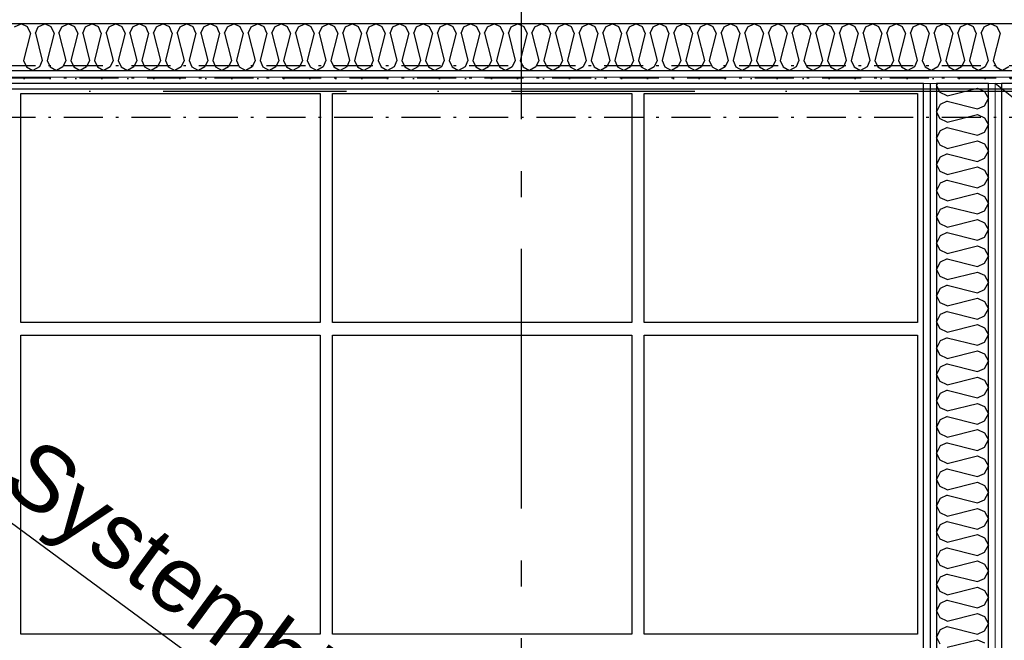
# Model space of a CAD drawing. Header units: millimetres. Extents: x -173281 to 144469, y -85977 to 83288.
# Tile 94 of 256: x -76033 to -74138, y -27019 to -25824. Entities that reach past the tile are written whole.
import ezdxf
from ezdxf.enums import TextEntityAlignment as Align

# ---------------------------------------------------------------- set-up
doc = ezdxf.new("R2010")
doc.units = ezdxf.units.MM
doc.header["$LTSCALE"] = 0.5
doc.header["$MEASUREMENT"] = 0
for name, pattern in [('Akselinje', [1500, 1000, -200, 100, -200]), ('Over snittplan', [260, 150, -50, 10, -50]), ('PLINE', [0]), ('Prikk & stiplet', [1340.555525, 705.555534, -352.777767, 0, -282.222223])]:
    doc.linetypes.add(name, pattern=pattern)
for name, color, linetype in [('223- Bjelker', 7, 'Continuous'), ('24-- Innervegger (Skravur)(Nye konstruksjoner)', 7, 'Continuous'), ('24-- Innervegger(Nye konstruksjoner)', 7, 'Continuous'), ('242- Ikke-bærende innervegger', 7, 'Continuous'), ('242- Ikke-bærende innervegger (Skravur)', 7, 'Continuous'), ('252- Gulv på grunn_ bunnplate', 7, 'Continuous'), ('256- Faste himlinger og overflatebehandling(Nye konstruksjoner)', 7, 'Continuous'), ('257- Systemhimlinger(Nye konstruksjoner)', 7, 'Continuous'), ('82-- Modullinjer', 7, 'Continuous'), ('862- M___Nettoareal(Nye konstruksjoner)', 7, 'Continuous'), ('862- M___Nettoareal(Polylinje)(Nye konstruksjoner)', 7, 'Continuous'), ('862- M___Nettoareal(Tekst)(Nye konstruksjoner)', 7, 'Continuous')]:
    doc.layers.add(name, color=color, linetype=linetype)
doc.layers.add('236- Innvendig kledning og overflate', color=7, linetype='Continuous', lineweight=0)
doc.layers.add('236- Innvendig kledning og overflate(Nye konstruksjoner)', color=7, linetype='Continuous', lineweight=0)
doc.styles.add('GENERATED_STYLE_1', font='arial.ttf')
doc.styles.add('GENERATED_STYLE_2', font='arial.ttf')
pattern_1 = [(0, (0, 0), (0, 86.60254), [0, -50]), (0, (25, 43.3), (0, 86.60254), [0, -50])]
pattern_2 = [(90, (0, 0), (-86.60254, 0), [0, -50]), (90, (-43.3, 25), (-86.60254, 0), [0, -50])]

# ---------------------------------------------------------------- blocks, each defined once
blk = doc.blocks.new('Lager_A-121_28', base_point=(-73471.4, -27508.3))
at = {"layer": '862- M___Nettoareal(Polylinje)(Nye konstruksjoner)', "linetype": 'PLINE', "flags": 128}
blk.add_lwpolyline([(-74143.2, -25946.9), (-74143.2, -28096.9), (-71485.7, -28096.9), (-71485.7, -25946.9)], close=True, dxfattribs=at)
at = {"layer": '862- M___Nettoareal(Tekst)(Nye konstruksjoner)', "style": 'GENERATED_STYLE_1'}
for tag, height, p in [('DUMMY_862', 150, (-73589.3, -27245.2)), ('ROOM_NAME', 150, (-73589.3, -27805.6)), ('DUMMY_861', 100, (-73746.4, -27405.4)), ('ROOM_NUMBER', 100, (-73746.4, -27794.2)), ('DUMMY_863', 100, (-73353.6, -27771.4))]:
    blk.add_attdef(tag, text='', height=height, rotation=90, dxfattribs=at).set_placement(p, align=Align.TOP_LEFT)
blk = doc.blocks.new('Lager_A-136_33', base_point=(-76089.8, -27447.3))
at = {"layer": '862- M___Nettoareal(Polylinje)(Nye konstruksjoner)', "linetype": 'PLINE', "flags": 128}
blk.add_lwpolyline([(-77155.7, -25941.9), (-77155.7, -28096.9), (-76468.2, -28096.9), (-74293.2, -28096.9), (-74293.2, -25946.9), (-76468.2, -25946.9), (-76468.2, -25941.9)], close=True, dxfattribs=at)
at = {"layer": '862- M___Nettoareal(Tekst)(Nye konstruksjoner)', "style": 'GENERATED_STYLE_1'}
for tag, height, p in [('DUMMY_862', 150, (-76207.6, -27184.2)), ('ROOM_NAME', 150, (-76207.6, -27744.6)), ('DUMMY_861', 100, (-76364.8, -27344.4)), ('ROOM_NUMBER', 100, (-76364.8, -27733.2)), ('DUMMY_863', 100, (-75971.9, -27710.3))]:
    blk.add_attdef(tag, text='', height=height, rotation=90, dxfattribs=at).set_placement(p, align=Align.TOP_LEFT)
blk = doc.blocks.new('*X198')
at = {"layer": '242- Ikke-bærende innervegger (Skravur)', "linetype": 'PLINE'}
for p, q in [((-76043.2, -25837.8), (-76030.7, -25831.9)), ((-76018.3, -25837.8), (-76030.7, -25831.9)), ((-75997.6, -25837.8), (-75985.2, -25831.9)), ((-75972.8, -25837.8), (-75985.2, -25831.9)), ((-75952.1, -25837.8), (-75939.7, -25831.9)), ((-75927.2, -25837.8), (-75939.7, -25831.9)), ((-75906.6, -25837.8), (-75894.2, -25831.9)), ((-75881.7, -25837.8), (-75894.2, -25831.9)), ((-75861.1, -25837.8), (-75848.6, -25831.9)), ((-75836.2, -25837.8), (-75848.6, -25831.9)), ((-75815.5, -25837.8), (-75803.1, -25831.9)), ((-75790.7, -25837.8), (-75803.1, -25831.9)), ((-75770, -25837.8), (-75757.6, -25831.9)), ((-75745.1, -25837.8), (-75757.6, -25831.9)), ((-75724.5, -25837.8), (-75712, -25831.9)), ((-75699.6, -25837.8), (-75712, -25831.9)), ((-75678.9, -25837.8), (-75666.5, -25831.9)), ((-75654.1, -25837.8), (-75666.5, -25831.9)), ((-75633.4, -25837.8), (-75621, -25831.9)), ((-75608.6, -25837.8), (-75621, -25831.9)), ((-75587.9, -25837.8), (-75575.5, -25831.9)), ((-75563, -25837.8), (-75575.5, -25831.9)), ((-75542.4, -25837.8), (-75529.9, -25831.9)), ((-75517.5, -25837.8), (-75529.9, -25831.9)), ((-75496.8, -25837.8), (-75484.4, -25831.9)), ((-75472, -25837.8), (-75484.4, -25831.9)), ((-75451.3, -25837.8), (-75438.9, -25831.9)), ((-75426.4, -25837.8), (-75438.9, -25831.9)), ((-75405.8, -25837.8), (-75393.4, -25831.9)), ((-75380.9, -25837.8), (-75393.4, -25831.9)), ((-75360.3, -25837.8), (-75347.8, -25831.9)), ((-75335.4, -25837.8), (-75347.8, -25831.9)), ((-75314.7, -25837.8), (-75302.3, -25831.9)), ((-75289.9, -25837.8), (-75302.3, -25831.9)), ((-75269.2, -25837.8), (-75256.8, -25831.9)), ((-75244.3, -25837.8), (-75256.8, -25831.9)), ((-75223.7, -25837.8), (-75211.2, -25831.9)), ((-75198.8, -25837.8), (-75211.2, -25831.9)), ((-75178.1, -25837.8), (-75165.7, -25831.9)), ((-75153.3, -25837.8), (-75165.7, -25831.9)), ((-75132.6, -25837.8), (-75120.2, -25831.9)), ((-75107.8, -25837.8), (-75120.2, -25831.9)), ((-75087.1, -25837.8), (-75074.7, -25831.9)), ((-75062.2, -25837.8), (-75074.7, -25831.9)), ((-75041.6, -25837.8), (-75029.1, -25831.9)), ((-75016.7, -25837.8), (-75029.1, -25831.9)), ((-74996, -25837.8), (-74983.6, -25831.9)), ((-74971.2, -25837.8), (-74983.6, -25831.9)), ((-74950.5, -25837.8), (-74938.1, -25831.9)), ((-74925.6, -25837.8), (-74938.1, -25831.9)), ((-74905, -25837.8), (-74892.5, -25831.9)), ((-74880.1, -25837.8), (-74892.5, -25831.9)), ((-74859.5, -25837.8), (-74847, -25831.9)), ((-74834.6, -25837.8), (-74847, -25831.9)), ((-74813.9, -25837.8), (-74801.5, -25831.9)), ((-74789.1, -25837.8), (-74801.5, -25831.9)), ((-74768.4, -25837.8), (-74756, -25831.9)), ((-74743.5, -25837.8), (-74756, -25831.9)), ((-74722.9, -25837.8), (-74710.4, -25831.9)), ((-74698, -25837.8), (-74710.4, -25831.9)), ((-74677.3, -25837.8), (-74664.9, -25831.9)), ((-74652.5, -25837.8), (-74664.9, -25831.9)), ((-74631.8, -25837.8), (-74619.4, -25831.9)), ((-74607, -25837.8), (-74619.4, -25831.9)), ((-74586.3, -25837.8), (-74573.9, -25831.9)), ((-74561.4, -25837.8), (-74573.9, -25831.9)), ((-74540.8, -25837.8), (-74528.3, -25831.9)), ((-74515.9, -25837.8), (-74528.3, -25831.9)), ((-74495.2, -25837.8), (-74482.8, -25831.9)), ((-74470.4, -25837.8), (-74482.8, -25831.9)), ((-74449.7, -25837.8), (-74437.3, -25831.9)), ((-74424.8, -25837.8), (-74437.3, -25831.9)), ((-74404.2, -25837.8), (-74391.7, -25831.9)), ((-74379.3, -25837.8), (-74391.7, -25831.9)), ((-74358.7, -25837.8), (-74346.2, -25831.9)), ((-74333.8, -25837.8), (-74346.2, -25831.9)), ((-74313.1, -25837.8), (-74300.7, -25831.9)), ((-74288.3, -25837.8), (-74300.7, -25831.9)), ((-74267.6, -25837.8), (-74255.2, -25831.9)), ((-74242.7, -25837.8), (-74255.2, -25831.9)), ((-74222.1, -25837.8), (-74209.6, -25831.9)), ((-74197.2, -25837.8), (-74209.6, -25831.9)), ((-74176.5, -25837.8), (-74164.1, -25831.9)), ((-74151.7, -25837.8), (-74164.1, -25831.9)), ((-76012.8, -25850), (-76026, -25902.8)), ((-76012.8, -25850), (-76018.3, -25837.8)), ((-76003.2, -25850), (-75997.6, -25837.8)), ((-76003.2, -25850), (-75990, -25902.8)), ((-75967.2, -25850), (-75980.4, -25902.8)), ((-75967.2, -25850), (-75972.8, -25837.8)), ((-75957.7, -25850), (-75952.1, -25837.8)), ((-75957.7, -25850), (-75944.5, -25902.8)), ((-75921.7, -25850), (-75934.9, -25902.8)), ((-75921.7, -25850), (-75927.2, -25837.8)), ((-75912.1, -25850), (-75906.6, -25837.8)), ((-75912.1, -25850), (-75898.9, -25902.8)), ((-75876.2, -25850), (-75889.4, -25902.8)), ((-75876.2, -25850), (-75881.7, -25837.8)), ((-75866.6, -25850), (-75861.1, -25837.8)), ((-75866.6, -25850), (-75853.4, -25902.8)), ((-75830.6, -25850), (-75843.8, -25902.8)), ((-75830.6, -25850), (-75836.2, -25837.8)), ((-75821.1, -25850), (-75815.5, -25837.8)), ((-75821.1, -25850), (-75807.9, -25902.8)), ((-75785.1, -25850), (-75798.3, -25902.8)), ((-75785.1, -25850), (-75790.7, -25837.8)), ((-75775.6, -25850), (-75770, -25837.8)), ((-75775.6, -25850), (-75762.4, -25902.8)), ((-75739.6, -25850), (-75752.8, -25902.8)), ((-75739.6, -25850), (-75745.1, -25837.8)), ((-75730, -25850), (-75724.5, -25837.8)), ((-75730, -25850), (-75716.8, -25902.8)), ((-75694.1, -25850), (-75707.3, -25902.8)), ((-75694.1, -25850), (-75699.6, -25837.8)), ((-75684.5, -25850), (-75678.9, -25837.8)), ((-75684.5, -25850), (-75671.3, -25902.8)), ((-75648.5, -25850), (-75661.7, -25902.8)), ((-75648.5, -25850), (-75654.1, -25837.8)), ((-75639, -25850), (-75633.4, -25837.8)), ((-75639, -25850), (-75625.8, -25902.8)), ((-75603, -25850), (-75616.2, -25902.8)), ((-75603, -25850), (-75608.6, -25837.8)), ((-75593.4, -25850), (-75587.9, -25837.8)), ((-75593.4, -25850), (-75580.2, -25902.8)), ((-75557.5, -25850), (-75570.7, -25902.8)), ((-75557.5, -25850), (-75563, -25837.8)), ((-75547.9, -25850), (-75542.4, -25837.8)), ((-75547.9, -25850), (-75534.7, -25902.8)), ((-75512, -25850), (-75525.2, -25902.8)), ((-75512, -25850), (-75517.5, -25837.8)), ((-75502.4, -25850), (-75496.8, -25837.8)), ((-75502.4, -25850), (-75489.2, -25902.8)), ((-75466.4, -25850), (-75479.6, -25902.8)), ((-75466.4, -25850), (-75472, -25837.8)), ((-75456.9, -25850), (-75451.3, -25837.8)), ((-75456.9, -25850), (-75443.7, -25902.8)), ((-75420.9, -25850), (-75434.1, -25902.8)), ((-75420.9, -25850), (-75426.4, -25837.8)), ((-75411.3, -25850), (-75405.8, -25837.8)), ((-75411.3, -25850), (-75398.1, -25902.8)), ((-75375.4, -25850), (-75388.6, -25902.8)), ((-75375.4, -25850), (-75380.9, -25837.8)), ((-75365.8, -25850), (-75360.3, -25837.8)), ((-75365.8, -25850), (-75352.6, -25902.8)), ((-75329.8, -25850), (-75343, -25902.8)), ((-75329.8, -25850), (-75335.4, -25837.8)), ((-75320.3, -25850), (-75314.7, -25837.8)), ((-75320.3, -25850), (-75307.1, -25902.8)), ((-75284.3, -25850), (-75297.5, -25902.8)), ((-75284.3, -25850), (-75289.9, -25837.8)), ((-75274.7, -25850), (-75269.2, -25837.8)), ((-75274.7, -25850), (-75261.6, -25902.8)), ((-75238.8, -25850), (-75252, -25902.8)), ((-75238.8, -25850), (-75244.3, -25837.8)), ((-75229.2, -25850), (-75223.7, -25837.8)), ((-75229.2, -25850), (-75216, -25902.8)), ((-75193.3, -25850), (-75206.5, -25902.8)), ((-75193.3, -25850), (-75198.8, -25837.8)), ((-75183.7, -25850), (-75178.1, -25837.8)), ((-75183.7, -25850), (-75170.5, -25902.8)), ((-75147.7, -25850), (-75160.9, -25902.8)), ((-75147.7, -25850), (-75153.3, -25837.8)), ((-75138.2, -25850), (-75132.6, -25837.8)), ((-75138.2, -25850), (-75125, -25902.8)), ((-75102.2, -25850), (-75115.4, -25902.8)), ((-75102.2, -25850), (-75107.8, -25837.8)), ((-75092.6, -25850), (-75087.1, -25837.8)), ((-75092.6, -25850), (-75079.4, -25902.8)), ((-75056.7, -25850), (-75069.9, -25902.8)), ((-75056.7, -25850), (-75062.2, -25837.8)), ((-75047.1, -25850), (-75041.6, -25837.8)), ((-75047.1, -25850), (-75033.9, -25902.8)), ((-75011.2, -25850), (-75024.3, -25902.8)), ((-75011.2, -25850), (-75016.7, -25837.8)), ((-75001.6, -25850), (-74996, -25837.8)), ((-75001.6, -25850), (-74988.4, -25902.8)), ((-74965.6, -25850), (-74978.8, -25902.8)), ((-74965.6, -25850), (-74971.2, -25837.8)), ((-74956.1, -25850), (-74950.5, -25837.8)), ((-74956.1, -25850), (-74942.9, -25902.8)), ((-74920.1, -25850), (-74933.3, -25902.8)), ((-74920.1, -25850), (-74925.6, -25837.8)), ((-74910.5, -25850), (-74905, -25837.8)), ((-74910.5, -25850), (-74897.3, -25902.8)), ((-74874.6, -25850), (-74887.8, -25902.8)), ((-74874.6, -25850), (-74880.1, -25837.8)), ((-74865, -25850), (-74859.5, -25837.8)), ((-74865, -25850), (-74851.8, -25902.8)), ((-74829, -25850), (-74842.2, -25902.8)), ((-74829, -25850), (-74834.6, -25837.8)), ((-74819.5, -25850), (-74813.9, -25837.8)), ((-74819.5, -25850), (-74806.3, -25902.8)), ((-74783.5, -25850), (-74796.7, -25902.8)), ((-74783.5, -25850), (-74789.1, -25837.8)), ((-74773.9, -25850), (-74768.4, -25837.8)), ((-74773.9, -25850), (-74760.8, -25902.8)), ((-74738, -25850), (-74751.2, -25902.8)), ((-74738, -25850), (-74743.5, -25837.8)), ((-74728.4, -25850), (-74722.9, -25837.8)), ((-74728.4, -25850), (-74715.2, -25902.8)), ((-74692.5, -25850), (-74705.7, -25902.8)), ((-74692.5, -25850), (-74698, -25837.8)), ((-74682.9, -25850), (-74677.3, -25837.8)), ((-74682.9, -25850), (-74669.7, -25902.8)), ((-74646.9, -25850), (-74660.1, -25902.8)), ((-74646.9, -25850), (-74652.5, -25837.8)), ((-74637.4, -25850), (-74631.8, -25837.8)), ((-74637.4, -25850), (-74624.2, -25902.8)), ((-74601.4, -25850), (-74614.6, -25902.8)), ((-74601.4, -25850), (-74607, -25837.8)), ((-74591.8, -25850), (-74586.3, -25837.8)), ((-74591.8, -25850), (-74578.6, -25902.8)), ((-74555.9, -25850), (-74569.1, -25902.8)), ((-74555.9, -25850), (-74561.4, -25837.8)), ((-74546.3, -25850), (-74540.8, -25837.8)), ((-74546.3, -25850), (-74533.1, -25902.8)), ((-74510.3, -25850), (-74523.5, -25902.8)), ((-74510.3, -25850), (-74515.9, -25837.8)), ((-74500.8, -25850), (-74495.2, -25837.8)), ((-74500.8, -25850), (-74487.6, -25902.8)), ((-74464.8, -25850), (-74478, -25902.8)), ((-74464.8, -25850), (-74470.4, -25837.8)), ((-74455.3, -25850), (-74449.7, -25837.8)), ((-74455.3, -25850), (-74442.1, -25902.8)), ((-74419.3, -25850), (-74432.5, -25902.8)), ((-74419.3, -25850), (-74424.8, -25837.8)), ((-74409.7, -25850), (-74404.2, -25837.8)), ((-74409.7, -25850), (-74396.5, -25902.8)), ((-74373.8, -25850), (-74387, -25902.8)), ((-74373.8, -25850), (-74379.3, -25837.8)), ((-74364.2, -25850), (-74358.7, -25837.8)), ((-74364.2, -25850), (-74351, -25902.8)), ((-74328.2, -25850), (-74341.4, -25902.8)), ((-74328.2, -25850), (-74333.8, -25837.8)), ((-74318.7, -25850), (-74313.1, -25837.8)), ((-74318.7, -25850), (-74305.5, -25902.8)), ((-74282.7, -25850), (-74295.9, -25902.8)), ((-74282.7, -25850), (-74288.3, -25837.8)), ((-74273.1, -25850), (-74267.6, -25837.8)), ((-74273.1, -25850), (-74259.9, -25902.8)), ((-74237.2, -25850), (-74250.4, -25902.8)), ((-74237.2, -25850), (-74242.7, -25837.8)), ((-74227.6, -25850), (-74222.1, -25837.8)), ((-74227.6, -25850), (-74214.4, -25902.8)), ((-74191.7, -25850), (-74204.9, -25902.8)), ((-74191.7, -25850), (-74197.2, -25837.8)), ((-74182.1, -25850), (-74176.5, -25837.8)), ((-74182.1, -25850), (-74168.9, -25902.8)), ((-74146.1, -25850), (-74159.3, -25902.8)), ((-74146.1, -25850), (-74151.7, -25837.8)), ((-76026, -25902.8), (-76020.4, -25915)), ((-75990, -25902.8), (-75995.5, -25915)), ((-75980.4, -25902.8), (-75974.9, -25915)), ((-75944.5, -25902.8), (-75950, -25915)), ((-75934.9, -25902.8), (-75929.3, -25915)), ((-75898.9, -25902.8), (-75904.5, -25915)), ((-75889.4, -25902.8), (-75883.8, -25915)), ((-75853.4, -25902.8), (-75859, -25915)), ((-75843.8, -25902.8), (-75838.3, -25915)), ((-75807.9, -25902.8), (-75813.4, -25915)), ((-75798.3, -25902.8), (-75792.8, -25915)), ((-75762.4, -25902.8), (-75767.9, -25915)), ((-75752.8, -25902.8), (-75747.2, -25915)), ((-75716.8, -25902.8), (-75722.4, -25915)), ((-75707.3, -25902.8), (-75701.7, -25915)), ((-75671.3, -25902.8), (-75676.8, -25915)), ((-75661.7, -25902.8), (-75656.2, -25915)), ((-75625.8, -25902.8), (-75631.3, -25915)), ((-75616.2, -25902.8), (-75610.7, -25915)), ((-75580.2, -25902.8), (-75585.8, -25915)), ((-75570.7, -25902.8), (-75565.1, -25915)), ((-75534.7, -25902.8), (-75540.3, -25915)), ((-75525.2, -25902.8), (-75519.6, -25915)), ((-75489.2, -25902.8), (-75494.7, -25915)), ((-75479.6, -25902.8), (-75474.1, -25915)), ((-75443.7, -25902.8), (-75449.2, -25915)), ((-75434.1, -25902.8), (-75428.5, -25915)), ((-75398.1, -25902.8), (-75403.7, -25915)), ((-75388.6, -25902.8), (-75383, -25915)), ((-75352.6, -25902.8), (-75358.2, -25915)), ((-75343, -25902.8), (-75337.5, -25915)), ((-75307.1, -25902.8), (-75312.6, -25915)), ((-75297.5, -25902.8), (-75292, -25915)), ((-75261.6, -25902.8), (-75267.1, -25915)), ((-75252, -25902.8), (-75246.4, -25915)), ((-75216, -25902.8), (-75221.6, -25915)), ((-75206.5, -25902.8), (-75200.9, -25915)), ((-75170.5, -25902.8), (-75176, -25915)), ((-75160.9, -25902.8), (-75155.4, -25915)), ((-75125, -25902.8), (-75130.5, -25915)), ((-75115.4, -25902.8), (-75109.9, -25915)), ((-75079.4, -25902.8), (-75085, -25915)), ((-75069.9, -25902.8), (-75064.3, -25915)), ((-75033.9, -25902.8), (-75039.5, -25915)), ((-75024.3, -25902.8), (-75018.8, -25915)), ((-74988.4, -25902.8), (-74993.9, -25915)), ((-74978.8, -25902.8), (-74973.3, -25915)), ((-74942.9, -25902.8), (-74948.4, -25915)), ((-74933.3, -25902.8), (-74927.7, -25915)), ((-74897.3, -25902.8), (-74902.9, -25915)), ((-74887.8, -25902.8), (-74882.2, -25915)), ((-74851.8, -25902.8), (-74857.4, -25915)), ((-74842.2, -25902.8), (-74836.7, -25915)), ((-74806.3, -25902.8), (-74811.8, -25915)), ((-74796.7, -25902.8), (-74791.2, -25915)), ((-74760.8, -25902.8), (-74766.3, -25915)), ((-74751.2, -25902.8), (-74745.6, -25915)), ((-74715.2, -25902.8), (-74720.8, -25915)), ((-74705.7, -25902.8), (-74700.1, -25915)), ((-74669.7, -25902.8), (-74675.2, -25915)), ((-74660.1, -25902.8), (-74654.6, -25915)), ((-74624.2, -25902.8), (-74629.7, -25915)), ((-74614.6, -25902.8), (-74609.1, -25915)), ((-74578.6, -25902.8), (-74584.2, -25915)), ((-74569.1, -25902.8), (-74563.5, -25915)), ((-74533.1, -25902.8), (-74538.7, -25915)), ((-74523.5, -25902.8), (-74518, -25915)), ((-74487.6, -25902.8), (-74493.1, -25915)), ((-74478, -25902.8), (-74472.5, -25915)), ((-74442.1, -25902.8), (-74447.6, -25915)), ((-74432.5, -25902.8), (-74426.9, -25915)), ((-74396.5, -25902.8), (-74402.1, -25915)), ((-74387, -25902.8), (-74381.4, -25915)), ((-74351, -25902.8), (-74356.6, -25915)), ((-74341.4, -25902.8), (-74335.9, -25915)), ((-74305.5, -25902.8), (-74311, -25915)), ((-74295.9, -25902.8), (-74290.4, -25915)), ((-74259.9, -25902.8), (-74265.5, -25915)), ((-74250.4, -25902.8), (-74244.8, -25915)), ((-74214.4, -25902.8), (-74220, -25915)), ((-74204.9, -25902.8), (-74199.3, -25915)), ((-74168.9, -25902.8), (-74174.4, -25915)), ((-74159.3, -25902.8), (-74153.8, -25915)), ((-76020.4, -25915), (-76008, -25921.9)), ((-75995.5, -25915), (-76008, -25921.9)), ((-75974.9, -25915), (-75962.4, -25921.9)), ((-75950, -25915), (-75962.4, -25921.9)), ((-75929.3, -25915), (-75916.9, -25921.9)), ((-75904.5, -25915), (-75916.9, -25921.9)), ((-75883.8, -25915), (-75871.4, -25921.9)), ((-75859, -25915), (-75871.4, -25921.9)), ((-75838.3, -25915), (-75825.9, -25921.9)), ((-75813.4, -25915), (-75825.9, -25921.9)), ((-75792.8, -25915), (-75780.3, -25921.9)), ((-75767.9, -25915), (-75780.3, -25921.9)), ((-75747.2, -25915), (-75734.8, -25921.9)), ((-75722.4, -25915), (-75734.8, -25921.9)), ((-75701.7, -25915), (-75689.3, -25921.9)), ((-75676.8, -25915), (-75689.3, -25921.9)), ((-75656.2, -25915), (-75643.8, -25921.9)), ((-75631.3, -25915), (-75643.8, -25921.9)), ((-75610.7, -25915), (-75598.2, -25921.9)), ((-75585.8, -25915), (-75598.2, -25921.9)), ((-75565.1, -25915), (-75552.7, -25921.9)), ((-75540.3, -25915), (-75552.7, -25921.9)), ((-75519.6, -25915), (-75507.2, -25921.9)), ((-75494.7, -25915), (-75507.2, -25921.9)), ((-75474.1, -25915), (-75461.6, -25921.9)), ((-75449.2, -25915), (-75461.6, -25921.9)), ((-75428.5, -25915), (-75416.1, -25921.9)), ((-75403.7, -25915), (-75416.1, -25921.9)), ((-75383, -25915), (-75370.6, -25921.9)), ((-75358.2, -25915), (-75370.6, -25921.9)), ((-75337.5, -25915), (-75325.1, -25921.9)), ((-75312.6, -25915), (-75325.1, -25921.9)), ((-75292, -25915), (-75279.5, -25921.9)), ((-75267.1, -25915), (-75279.5, -25921.9)), ((-75246.4, -25915), (-75234, -25921.9)), ((-75221.6, -25915), (-75234, -25921.9)), ((-75200.9, -25915), (-75188.5, -25921.9)), ((-75176, -25915), (-75188.5, -25921.9)), ((-75155.4, -25915), (-75143, -25921.9)), ((-75130.5, -25915), (-75143, -25921.9)), ((-75109.9, -25915), (-75097.4, -25921.9)), ((-75085, -25915), (-75097.4, -25921.9)), ((-75064.3, -25915), (-75051.9, -25921.9)), ((-75039.5, -25915), (-75051.9, -25921.9)), ((-75018.8, -25915), (-75006.4, -25921.9)), ((-74993.9, -25915), (-75006.4, -25921.9)), ((-74973.3, -25915), (-74960.8, -25921.9)), ((-74948.4, -25915), (-74960.8, -25921.9)), ((-74927.7, -25915), (-74915.3, -25921.9)), ((-74902.9, -25915), (-74915.3, -25921.9)), ((-74882.2, -25915), (-74869.8, -25921.9)), ((-74857.4, -25915), (-74869.8, -25921.9)), ((-74836.7, -25915), (-74824.3, -25921.9)), ((-74811.8, -25915), (-74824.3, -25921.9)), ((-74791.2, -25915), (-74778.7, -25921.9)), ((-74766.3, -25915), (-74778.7, -25921.9)), ((-74745.6, -25915), (-74733.2, -25921.9)), ((-74720.8, -25915), (-74733.2, -25921.9)), ((-74700.1, -25915), (-74687.7, -25921.9)), ((-74675.2, -25915), (-74687.7, -25921.9)), ((-74654.6, -25915), (-74642.1, -25921.9)), ((-74629.7, -25915), (-74642.1, -25921.9)), ((-74609.1, -25915), (-74596.6, -25921.9)), ((-74584.2, -25915), (-74596.6, -25921.9)), ((-74563.5, -25915), (-74551.1, -25921.9)), ((-74538.7, -25915), (-74551.1, -25921.9)), ((-74518, -25915), (-74505.6, -25921.9)), ((-74493.1, -25915), (-74505.6, -25921.9)), ((-74472.5, -25915), (-74460, -25921.9)), ((-74447.6, -25915), (-74460, -25921.9)), ((-74426.9, -25915), (-74414.5, -25921.9)), ((-74402.1, -25915), (-74414.5, -25921.9)), ((-74381.4, -25915), (-74369, -25921.9)), ((-74356.6, -25915), (-74369, -25921.9)), ((-74335.9, -25915), (-74323.5, -25921.9)), ((-74311, -25915), (-74323.5, -25921.9)), ((-74290.4, -25915), (-74277.9, -25921.9)), ((-74265.5, -25915), (-74277.9, -25921.9)), ((-74244.8, -25915), (-74232.4, -25921.9)), ((-74220, -25915), (-74232.4, -25921.9)), ((-74199.3, -25915), (-74186.9, -25921.9)), ((-74174.4, -25915), (-74186.9, -25921.9)), ((-74153.8, -25915), (-74141.3, -25921.9)), ((-74128.9, -25915), (-74141.3, -25921.9))]:
    blk.add_line(p, q, dxfattribs=at)
blk = doc.blocks.new('*X308')
at = {"layer": '24-- Innervegger (Skravur)(Nye konstruksjoner)', "linetype": 'PLINE'}
for p, q in [((-74266.4, -25946.9), (-74268.2, -25950.6)), ((-74261.6, -25964.4), (-74268.2, -25950.6)), ((-74248.1, -25970.6), (-74261.6, -25964.4)), ((-74248.1, -25970.6), (-74189.4, -25955.9)), ((-74189.4, -25955.9), (-74175.9, -25962.1)), ((-74175.9, -25962.1), (-74168.2, -25975.9)), ((-74261.6, -25987.4), (-74268.2, -26001.2)), ((-74248.1, -25981.2), (-74261.6, -25987.4)), ((-74248.1, -25981.2), (-74189.4, -25995.9)), ((-74175.9, -25989.7), (-74168.2, -25975.9)), ((-74261.6, -26015), (-74268.2, -26001.2)), ((-74248.1, -26021.2), (-74189.4, -26006.5)), ((-74189.4, -25995.9), (-74175.9, -25989.7)), ((-74189.4, -26006.5), (-74175.9, -26012.7)), ((-74248.1, -26021.2), (-74261.6, -26015)), ((-74175.9, -26012.7), (-74168.2, -26026.5)), ((-74261.6, -26038), (-74268.2, -26051.8)), ((-74248.1, -26031.8), (-74261.6, -26038)), ((-74248.1, -26031.8), (-74189.4, -26046.5)), ((-74189.4, -26046.5), (-74175.9, -26040.3)), ((-74175.9, -26040.3), (-74168.2, -26026.5)), ((-74261.6, -26065.6), (-74268.2, -26051.8)), ((-74248.1, -26071.8), (-74189.4, -26057.1)), ((-74189.4, -26057.1), (-74175.9, -26063.3)), ((-74175.9, -26063.3), (-74168.2, -26077.1)), ((-74248.1, -26071.8), (-74261.6, -26065.6)), ((-74175.9, -26090.9), (-74168.2, -26077.1)), ((-74261.6, -26088.6), (-74268.2, -26102.4)), ((-74248.1, -26082.4), (-74261.6, -26088.6)), ((-74248.1, -26082.4), (-74189.4, -26097.1)), ((-74189.4, -26097.1), (-74175.9, -26090.9)), ((-74261.6, -26116.2), (-74268.2, -26102.4)), ((-74248.1, -26122.3), (-74261.6, -26116.2)), ((-74248.1, -26122.3), (-74189.4, -26107.7)), ((-74189.4, -26107.7), (-74175.9, -26113.8)), ((-74175.9, -26113.8), (-74168.2, -26127.7)), ((-74261.6, -26139.1), (-74268.2, -26153)), ((-74248.1, -26133), (-74261.6, -26139.1)), ((-74248.1, -26133), (-74189.4, -26147.6)), ((-74175.9, -26141.5), (-74168.2, -26127.7)), ((-74261.6, -26166.8), (-74268.2, -26153)), ((-74189.4, -26147.6), (-74175.9, -26141.5)), ((-74248.1, -26172.9), (-74261.6, -26166.8)), ((-74248.1, -26172.9), (-74189.4, -26158.3)), ((-74189.4, -26158.3), (-74175.9, -26164.4)), ((-74175.9, -26164.4), (-74168.2, -26178.2)), ((-74261.6, -26189.7), (-74268.2, -26203.5)), ((-74248.1, -26183.6), (-74261.6, -26189.7)), ((-74248.1, -26183.6), (-74189.4, -26198.2)), ((-74189.4, -26198.2), (-74175.9, -26192.1)), ((-74175.9, -26192.1), (-74168.2, -26178.2)), ((-74261.6, -26217.4), (-74268.2, -26203.5)), ((-74248.1, -26223.5), (-74189.4, -26208.9)), ((-74189.4, -26208.9), (-74175.9, -26215)), ((-74175.9, -26215), (-74168.2, -26228.8)), ((-74248.1, -26223.5), (-74261.6, -26217.4)), ((-74175.9, -26242.6), (-74168.2, -26228.8)), ((-74261.6, -26240.3), (-74268.2, -26254.1)), ((-74248.1, -26234.1), (-74261.6, -26240.3)), ((-74248.1, -26234.1), (-74189.4, -26248.8)), ((-74189.4, -26248.8), (-74175.9, -26242.6)), ((-74261.6, -26267.9), (-74268.2, -26254.1)), ((-74248.1, -26274.1), (-74261.6, -26267.9)), ((-74248.1, -26274.1), (-74189.4, -26259.4)), ((-74189.4, -26259.4), (-74175.9, -26265.6)), ((-74175.9, -26265.6), (-74168.2, -26279.4)), ((-74248.1, -26284.7), (-74261.6, -26290.9)), ((-74248.1, -26284.7), (-74189.4, -26299.4)), ((-74175.9, -26293.2), (-74168.2, -26279.4)), ((-74261.6, -26290.9), (-74268.2, -26304.7)), ((-74261.6, -26318.5), (-74268.2, -26304.7)), ((-74189.4, -26299.4), (-74175.9, -26293.2)), ((-74248.1, -26324.7), (-74261.6, -26318.5)), ((-74248.1, -26324.7), (-74189.4, -26310)), ((-74189.4, -26310), (-74175.9, -26316.2)), ((-74175.9, -26316.2), (-74168.2, -26330)), ((-74261.6, -26341.5), (-74268.2, -26355.3)), ((-74248.1, -26335.3), (-74261.6, -26341.5)), ((-74248.1, -26335.3), (-74189.4, -26350)), ((-74189.4, -26350), (-74175.9, -26343.8)), ((-74175.9, -26343.8), (-74168.2, -26330)), ((-74261.6, -26369.1), (-74268.2, -26355.3)), ((-74248.1, -26375.3), (-74189.4, -26360.6)), ((-74189.4, -26360.6), (-74175.9, -26366.8)), ((-74248.1, -26375.3), (-74261.6, -26369.1)), ((-74175.9, -26366.8), (-74168.2, -26380.6)), ((-74175.9, -26394.4), (-74168.2, -26380.6)), ((-74261.6, -26392.1), (-74268.2, -26405.9)), ((-74248.1, -26385.9), (-74261.6, -26392.1)), ((-74248.1, -26385.9), (-74189.4, -26400.6)), ((-74189.4, -26400.6), (-74175.9, -26394.4)), ((-74261.6, -26419.7), (-74268.2, -26405.9)), ((-74248.1, -26425.9), (-74261.6, -26419.7)), ((-74248.1, -26425.9), (-74189.4, -26411.2)), ((-74189.4, -26411.2), (-74175.9, -26417.4)), ((-74175.9, -26417.4), (-74168.2, -26431.2)), ((-74248.1, -26436.5), (-74261.6, -26442.7)), ((-74248.1, -26436.5), (-74189.4, -26451.2)), ((-74175.9, -26445), (-74168.2, -26431.2)), ((-74261.6, -26442.7), (-74268.2, -26456.5)), ((-74261.6, -26470.3), (-74268.2, -26456.5)), ((-74189.4, -26451.2), (-74175.9, -26445)), ((-74248.1, -26476.4), (-74261.6, -26470.3)), ((-74248.1, -26476.4), (-74189.4, -26461.8)), ((-74189.4, -26461.8), (-74175.9, -26467.9)), ((-74175.9, -26467.9), (-74168.2, -26481.8)), ((-74261.6, -26493.2), (-74268.2, -26507.1)), ((-74248.1, -26487.1), (-74261.6, -26493.2)), ((-74248.1, -26487.1), (-74189.4, -26501.7)), ((-74189.4, -26501.7), (-74175.9, -26495.6)), ((-74175.9, -26495.6), (-74168.2, -26481.8)), ((-74261.6, -26520.9), (-74268.2, -26507.1)), ((-74248.1, -26527), (-74189.4, -26512.4)), ((-74189.4, -26512.4), (-74175.9, -26518.5)), ((-74248.1, -26527), (-74261.6, -26520.9)), ((-74175.9, -26518.5), (-74168.2, -26532.3)), ((-74175.9, -26546.2), (-74168.2, -26532.3)), ((-74261.6, -26543.8), (-74268.2, -26557.6)), ((-74248.1, -26537.7), (-74261.6, -26543.8)), ((-74248.1, -26537.7), (-74189.4, -26552.3)), ((-74189.4, -26552.3), (-74175.9, -26546.2)), ((-74261.6, -26571.5), (-74268.2, -26557.6)), ((-74248.1, -26577.6), (-74261.6, -26571.5)), ((-74248.1, -26577.6), (-74189.4, -26563)), ((-74189.4, -26563), (-74175.9, -26569.1)), ((-74175.9, -26569.1), (-74168.2, -26582.9)), ((-74248.1, -26588.2), (-74261.6, -26594.4)), ((-74248.1, -26588.2), (-74189.4, -26602.9)), ((-74175.9, -26596.7), (-74168.2, -26582.9)), ((-74261.6, -26594.4), (-74268.2, -26608.2)), ((-74261.6, -26622), (-74268.2, -26608.2)), ((-74189.4, -26602.9), (-74175.9, -26596.7)), ((-74248.1, -26628.2), (-74261.6, -26622)), ((-74248.1, -26628.2), (-74189.4, -26613.5)), ((-74189.4, -26613.5), (-74175.9, -26619.7)), ((-74175.9, -26619.7), (-74168.2, -26633.5)), ((-74261.6, -26645), (-74268.2, -26658.8)), ((-74248.1, -26638.8), (-74261.6, -26645)), ((-74248.1, -26638.8), (-74189.4, -26653.5)), ((-74189.4, -26653.5), (-74175.9, -26647.3)), ((-74175.9, -26647.3), (-74168.2, -26633.5)), ((-74261.6, -26672.6), (-74268.2, -26658.8)), ((-74248.1, -26678.8), (-74189.4, -26664.1)), ((-74189.4, -26664.1), (-74175.9, -26670.3)), ((-74248.1, -26678.8), (-74261.6, -26672.6)), ((-74175.9, -26670.3), (-74168.2, -26684.1)), ((-74175.9, -26697.9), (-74168.2, -26684.1)), ((-74261.6, -26695.6), (-74268.2, -26709.4)), ((-74248.1, -26689.4), (-74261.6, -26695.6)), ((-74248.1, -26689.4), (-74189.4, -26704.1)), ((-74189.4, -26704.1), (-74175.9, -26697.9)), ((-74261.6, -26723.2), (-74268.2, -26709.4)), ((-74248.1, -26729.4), (-74261.6, -26723.2)), ((-74248.1, -26729.4), (-74189.4, -26714.7)), ((-74189.4, -26714.7), (-74175.9, -26720.9)), ((-74175.9, -26720.9), (-74168.2, -26734.7)), ((-74248.1, -26740), (-74261.6, -26746.2)), ((-74248.1, -26740), (-74189.4, -26754.7)), ((-74175.9, -26748.5), (-74168.2, -26734.7)), ((-74261.6, -26746.2), (-74268.2, -26760)), ((-74261.6, -26773.8), (-74268.2, -26760)), ((-74189.4, -26754.7), (-74175.9, -26748.5)), ((-74248.1, -26780), (-74261.6, -26773.8)), ((-74248.1, -26780), (-74189.4, -26765.3)), ((-74189.4, -26765.3), (-74175.9, -26771.5)), ((-74175.9, -26771.5), (-74168.2, -26785.3)), ((-74261.6, -26796.8), (-74268.2, -26810.6)), ((-74248.1, -26790.6), (-74261.6, -26796.8)), ((-74248.1, -26790.6), (-74189.4, -26805.3)), ((-74189.4, -26805.3), (-74175.9, -26799.1)), ((-74175.9, -26799.1), (-74168.2, -26785.3)), ((-74261.6, -26824.4), (-74268.2, -26810.6)), ((-74248.1, -26830.6), (-74189.4, -26815.9)), ((-74189.4, -26815.9), (-74175.9, -26822.1)), ((-74248.1, -26830.6), (-74261.6, -26824.4)), ((-74175.9, -26822.1), (-74168.2, -26835.9)), ((-74175.9, -26849.7), (-74168.2, -26835.9)), ((-74261.6, -26847.3), (-74268.2, -26861.2)), ((-74248.1, -26841.2), (-74261.6, -26847.3)), ((-74248.1, -26841.2), (-74189.4, -26855.8)), ((-74189.4, -26855.8), (-74175.9, -26849.7)), ((-74261.6, -26875), (-74268.2, -26861.2)), ((-74248.1, -26881.1), (-74261.6, -26875)), ((-74248.1, -26881.1), (-74189.4, -26866.5)), ((-74189.4, -26866.5), (-74175.9, -26872.6)), ((-74175.9, -26872.6), (-74168.2, -26886.5)), ((-74248.1, -26891.8), (-74261.6, -26897.9)), ((-74248.1, -26891.8), (-74189.4, -26906.4)), ((-74175.9, -26900.3), (-74168.2, -26886.5)), ((-74261.6, -26897.9), (-74268.2, -26911.7)), ((-74261.6, -26925.6), (-74268.2, -26911.7)), ((-74189.4, -26906.4), (-74175.9, -26900.3)), ((-74248.1, -26931.7), (-74261.6, -26925.6)), ((-74248.1, -26931.7), (-74189.4, -26917.1)), ((-74189.4, -26917.1), (-74175.9, -26923.2)), ((-74175.9, -26923.2), (-74168.2, -26937)), ((-74261.6, -26948.5), (-74268.2, -26962.3)), ((-74248.1, -26942.4), (-74261.6, -26948.5)), ((-74248.1, -26942.4), (-74189.4, -26957)), ((-74189.4, -26957), (-74175.9, -26950.9)), ((-74175.9, -26950.9), (-74168.2, -26937)), ((-74261.6, -26976.1), (-74268.2, -26962.3)), ((-74248.1, -26982.3), (-74189.4, -26967.6)), ((-74189.4, -26967.6), (-74175.9, -26973.8)), ((-74248.1, -26982.3), (-74261.6, -26976.1)), ((-74175.9, -26973.8), (-74168.2, -26987.6)), ((-74175.9, -27001.4), (-74168.2, -26987.6)), ((-74261.6, -26999.1), (-74268.2, -27012.9)), ((-74248.1, -26992.9), (-74261.6, -26999.1)), ((-74248.1, -26992.9), (-74189.4, -27007.6)), ((-74189.4, -27007.6), (-74175.9, -27001.4)), ((-74261.6, -27026.7), (-74268.2, -27012.9)), ((-74248.1, -27032.9), (-74189.4, -27018.2)), ((-74189.4, -27018.2), (-74175.9, -27024.4))]:
    blk.add_line(p, q, dxfattribs=at)
blk = doc.blocks.new('Standard grid marker[266]', base_point=(-75068.2, 26434.4))
at = {"layer": '82-- Modullinjer', "linetype": 'Akselinje'}
blk.add_line((-75068.2, 26234.4), (-75068.2, -50374.4), dxfattribs=at)
at = {"layer": '82-- Modullinjer', "style": 'GENERATED_STYLE_2'}
for tag, p in [('AC_MarkerText_1_0', (-75195.7, 26644.4)), ('AC_MarkerText_1_1', (-75195.7, -50864.4))]:
    blk.add_attdef(tag, text='', height=175, rotation=90, dxfattribs=at).set_placement(p, align=Align.TOP_CENTER)

msp = doc.modelspace()

# ---------------------------------------------------------------- hatches: boundary and pattern name
at = {"layer": '24-- Innervegger (Skravur)(Nye konstruksjoner)', "linetype": 'Continuous'}
h = msp.add_hatch(dxfattribs=at)
h.set_pattern_fill('Gips', color=256, style=0, pattern_type=2)
h.set_pattern_definition(pattern_2)
h.paths.add_polyline_path([(-74293.2, -25946.9), (-74293.2, -28096.9), (-74280.7, -28096.9), (-74280.7, -25946.9)])
h = msp.add_hatch(dxfattribs=at)
h.set_pattern_fill('Gips', color=256, style=0, pattern_type=2)
h.set_pattern_definition(pattern_2)
h.paths.add_polyline_path([(-74280.7, -25946.9), (-74280.7, -28096.9), (-74268.2, -28096.9), (-74268.2, -25946.9)])
h = msp.add_hatch(dxfattribs=at)
h.set_pattern_fill('Gips', color=256, style=0, pattern_type=2)
h.set_pattern_definition(pattern_2)
h.paths.add_polyline_path([(-74155.7, -28096.9), (-74155.7, -25946.9), (-74168.2, -25946.9), (-74168.2, -28096.9)])
h = msp.add_hatch(dxfattribs=at)
h.set_pattern_fill('Gips', color=256, style=0, pattern_type=2)
h.set_pattern_definition(pattern_2)
h.paths.add_polyline_path([(-74143.2, -28096.9), (-74143.2, -25946.9), (-74155.7, -25946.9), (-74155.7, -28096.9)])
at = {"layer": '242- Ikke-bærende innervegger (Skravur)', "linetype": 'Continuous'}
h = msp.add_hatch(dxfattribs=at)
h.set_pattern_fill('Gips', color=256, style=0, pattern_type=2)
h.set_pattern_definition(pattern_1)
h.paths.add_polyline_path([(-76468.2, -25921.9), (-76468.2, -25934.4), (-72593.2, -25934.4), (-72593.2, -25921.9)])
h = msp.add_hatch(dxfattribs=at)
h.set_pattern_fill('Gips', color=256, style=0, pattern_type=2)
h.set_pattern_definition(pattern_1)
h.paths.add_polyline_path([(-76468.2, -25934.4), (-76468.2, -25946.9), (-72593.2, -25946.9), (-72593.2, -25934.4)])

# ---------------------------------------------------------------- linework, layer by layer
at = {"layer": '223- Bjelker', "linetype": 'Over snittplan'}
for p, q in [((-77768.2, -25911.9), (-70408.7, -25911.9)), ((-77768.2, -26011.9), (-70408.7, -26011.9))]:
    msp.add_line(p, q, dxfattribs=at)
at = {"layer": '223- Bjelker', "linetype": 'Prikk & stiplet'}
msp.add_line((-77768.2, -25961.9), (-70408.7, -25961.9), dxfattribs=at)
at = {"layer": '236- Innvendig kledning og overflate', "linetype": 'PLINE'}
msp.add_line((-76468.2, -25934.4), (-72593.2, -25934.4), dxfattribs=at)
at = {"layer": '236- Innvendig kledning og overflate', "linetype": 'PLINE', "flags": 128}
msp.add_lwpolyline([(-76468.2, -25946.9), (-72593.2, -25946.9)], dxfattribs=at)
at = {"layer": '236- Innvendig kledning og overflate(Nye konstruksjoner)', "linetype": 'PLINE'}
msp.add_line((-74155.7, -28096.9), (-74155.7, -25946.9), dxfattribs=at)
at = {"layer": '236- Innvendig kledning og overflate(Nye konstruksjoner)', "linetype": 'PLINE', "flags": 128}
for points in [[(-74293.2, -25946.9), (-74293.2, -28096.9)], [(-74280.7, -25946.9), (-74293.2, -25946.9)], [(-74268.2, -25946.9), (-74280.7, -25946.9)], [(-74155.7, -25946.9), (-74168.2, -25946.9)], [(-74143.2, -25946.9), (-74155.7, -25946.9)], [(-74143.2, -28096.9), (-74143.2, -25946.9)]]:
    msp.add_lwpolyline(points, dxfattribs=at)
at = {"layer": '24-- Innervegger(Nye konstruksjoner)', "linetype": 'PLINE'}
for p, q in [((-74280.7, -25946.9), (-74280.7, -28096.9)), ((-74268.2, -25946.9), (-74268.2, -28096.9)), ((-74168.2, -28096.9), (-74168.2, -25946.9))]:
    msp.add_line(p, q, dxfattribs=at)
at = {"layer": '24-- Innervegger(Nye konstruksjoner)', "linetype": 'PLINE', "flags": 128}
msp.add_lwpolyline([(-74168.2, -25946.9), (-74268.2, -25946.9)], dxfattribs=at)
at = {"layer": '242- Ikke-bærende innervegger', "linetype": 'PLINE'}
msp.add_line((-76468.2, -25921.9), (-72593.2, -25921.9), dxfattribs=at)
at = {"layer": '242- Ikke-bærende innervegger', "linetype": 'PLINE', "flags": 128}
msp.add_lwpolyline([(-72593.2, -25831.9), (-76468.2, -25831.9)], dxfattribs=at)
at = {"layer": '252- Gulv på grunn_ bunnplate', "linetype": 'PLINE', "flags": 128}
msp.add_lwpolyline([(-77653.7, -28236.4), (-76468.2, -28236.4), (-76468.2, -25956.9), (-68648.2, -25956.9), (-68648.2, -14971.9), (-68648.2, -14846.9), (-70768.2, -14846.9), (-70768.2, -11941.9), (-75053.7, -11941.9), (-75053.7, 2273.1), (-74818.2, 2273.1), (-74818.2, 4673.1), (-63042.7, 4673.1), (-63042.7, 2373.1), (-61492.7, 2373.1), (-61492.7, -15001.9), (-65023.2, -15001.9), (-65023.2, -14971.9), (-65037.7, -14971.9), (-65037.7, -25831.9), (-61478.2, -25831.9), (-61478.2, -37386.4), (-60337.7, -37386.4), (-60337.7, -41897.4), (-61487.7, -41897.4), (-61487.7, -43697.4), (-63278.2, -43697.4), (-63278.2, -41936.9), (-63428.2, -41936.9), (-63428.2, -43701.9), (-65168.2, -43701.9), (-65168.2, -43797.4), (-71027.7, -43797.4), (-71027.7, -44997.4), (-75013.7, -44997.4), (-75013.7, -43797.4), (-76238.2, -43797.4), (-76238.2, -38801.9), (-77653.7, -38801.9)], close=True, dxfattribs=at)
at = {"layer": '256- Faste himlinger og overflatebehandling(Nye konstruksjoner)', "linetype": 'Over snittplan', "flags": 128}
msp.add_lwpolyline([(-77218.2, -25936.2), (-69600.7, -25936.2)], dxfattribs=at)
at = {"layer": '257- Systemhimlinger(Nye konstruksjoner)', "linetype": 'PLINE'}
for p, q in [((-74280.7, -28096.9), (-77205.7, -25941.9)), ((-71485.7, -28096.9), (-74155.7, -25946.9))]:
    msp.add_line(p, q, dxfattribs=at)
at = {"layer": '257- Systemhimlinger(Nye konstruksjoner)', "linetype": 'PLINE', "flags": 128}
for points in [[(-76031.2, -25965.9), (-75455.2, -25965.9)], [(-76031.2, -26407.4), (-76031.2, -25965.9)], [(-75455.2, -25965.9), (-75455.2, -26407.4)], [(-75431.2, -25965.9), (-74855.2, -25965.9)], [(-75431.2, -26407.4), (-75431.2, -25965.9)], [(-74855.2, -25965.9), (-74855.2, -26407.4)], [(-74831.2, -25965.9), (-74304.7, -25965.9)], [(-74831.2, -26407.4), (-74831.2, -25965.9)], [(-74304.7, -25965.9), (-74304.7, -26407.4)], [(-75455.2, -26407.4), (-76031.2, -26407.4)], [(-74855.2, -26407.4), (-75431.2, -26407.4)], [(-74304.7, -26407.4), (-74831.2, -26407.4)], [(-76031.2, -26431.4), (-75455.2, -26431.4)], [(-76031.2, -27007.4), (-76031.2, -26431.4)], [(-75455.2, -26431.4), (-75455.2, -27007.4)], [(-75431.2, -26431.4), (-74855.2, -26431.4)], [(-75431.2, -27007.4), (-75431.2, -26431.4)], [(-74855.2, -26431.4), (-74855.2, -27007.4)], [(-74831.2, -26431.4), (-74304.7, -26431.4)], [(-74831.2, -27007.4), (-74831.2, -26431.4)], [(-74304.7, -26431.4), (-74304.7, -27007.4)], [(-75455.2, -27007.4), (-76031.2, -27007.4)], [(-74855.2, -27007.4), (-75431.2, -27007.4)], [(-74304.7, -27007.4), (-74831.2, -27007.4)]]:
    msp.add_lwpolyline(points, dxfattribs=at)

# ---------------------------------------------------------------- block references
at = {"layer": '24-- Innervegger(Nye konstruksjoner)'}
msp.add_blockref('*X308', (0, 0), dxfattribs=at)
at = {"layer": '242- Ikke-bærende innervegger'}
msp.add_blockref('*X198', (0, 0), dxfattribs=at)
at = {"layer": '82-- Modullinjer', "linetype": 'PLINE'}
msp.add_blockref('Standard grid marker[266]', (-75068.2, 26434.4), dxfattribs=at)
at = {"layer": '862- M___Nettoareal(Nye konstruksjoner)', "linetype": 'Continuous'}
for name, p in [('Lager_A-136_33', (-76089.8, -27447.3)), ('Lager_A-121_28', (-73471.4, -27508.3))]:
    msp.add_blockref(name, p, dxfattribs=at)

# ---------------------------------------------------------------- texts
at = {"layer": '257- Systemhimlinger(Nye konstruksjoner)', "linetype": 'Continuous', "insert": (-75998.6, -26622.8), "char_height": 125, "attachment_point": 1, "rotation": 323.619, "style": 'GENERATED_STYLE_1'}
msp.add_mtext('\\A1;{\\pql;\\fArial|b0|i0|c0|p0;\\W1.000000;Systemhimling}', dxfattribs=at)

doc.saveas('drawing.dxf')
